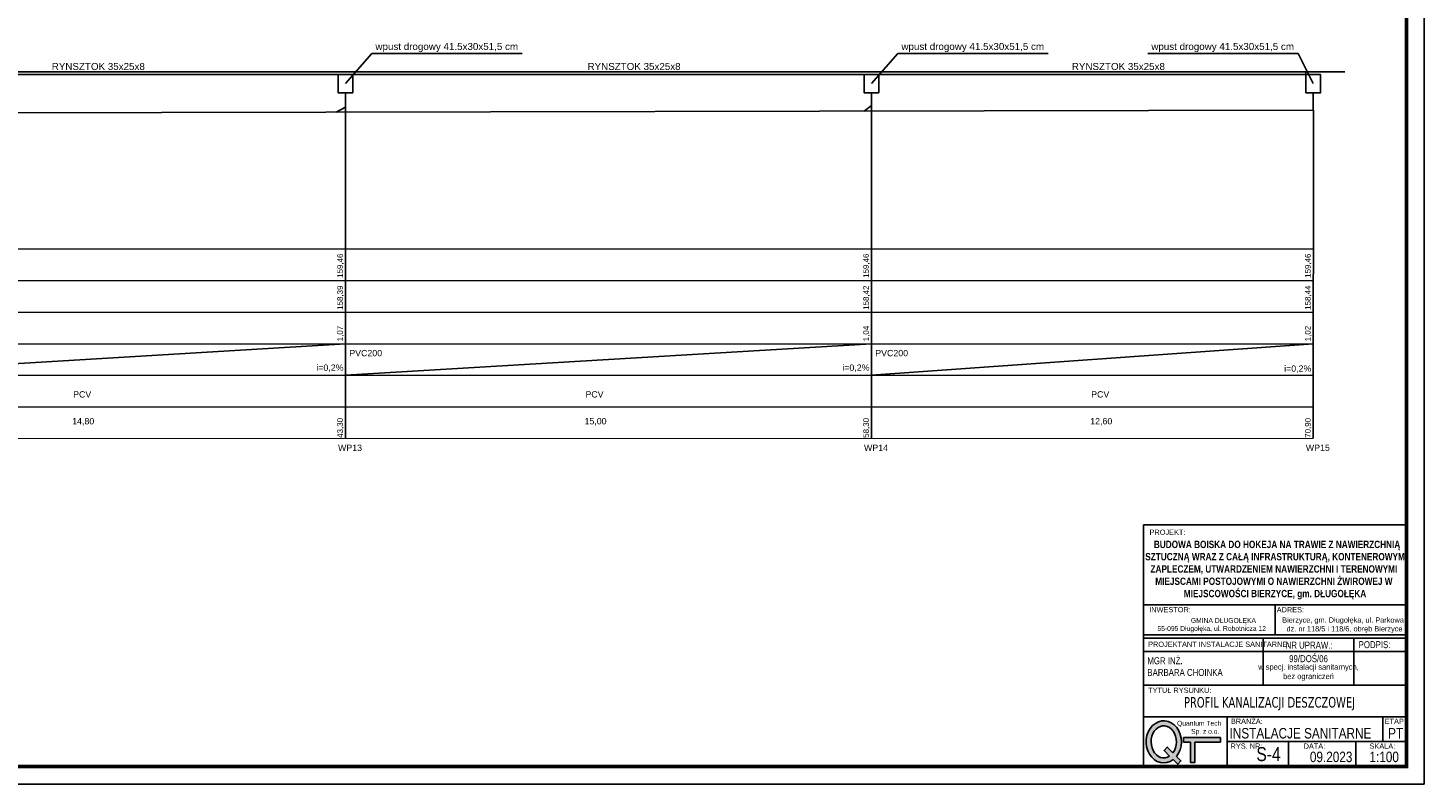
# Model space of a CAD drawing. Extents: x -118729 to -53705, y 33529 to 45095.
# Tile 22 of 83: x -72460 to -68478, y 40985 to 43140. Entities that reach past the tile are written whole.
import ezdxf

# ---------------------------------------------------------------- set-up
doc = ezdxf.new("R2010")
doc.units = 0
doc.header["$LTSCALE"] = 10
doc.header["$MEASUREMENT"] = 0
doc.linetypes.add('CONTINOUS', pattern=[0])
doc.layers.get('0').update_dxf_attribs({"color": 9, "linetype": 'CONTINUOUS'})
doc.layers.add('S-deszcz', color=96, linetype='CONTINUOUS')
doc.layers.add('S-deszczowka', color=94, linetype='CONTINUOUS')
doc.layers.add('S-kanaliza', color=210, linetype='CONTINUOUS', lineweight=35)
doc.layers.add('S_TAB_RZĘDNYCH', color=9, linetype='CONTINUOUS', lineweight=13)
doc.styles.add('100', font='arial.ttf', dxfattribs={"height": 15})
doc.styles.add('PS-opis-bg', font='txt', dxfattribs={"width": 0.8})
doc.styles.add('ROMANS', font='arial.ttf', dxfattribs={"height": 20})

# ---------------------------------------------------------------- blocks, each defined once
blk = doc.blocks.new('zw$C8BF')
h = blk.add_hatch(color=256)
edge = h.paths.add_edge_path()
edge.add_line((6.45, 1.06), (7.51, 0))
edge.add_line((7.51, 0), (8.29, 0.78))
edge.add_line((8.29, 0.78), (7.24, 1.83))
edge.add_ellipse((4.2, 5.28), major_axis=(0, 5), ratio=0.84, start_angle=226.3587, end_angle=572.4392)
edge = h.paths.add_edge_path(flags=16)
edge.add_line((4.26, 3.25), (5.6, 1.92))
edge.add_ellipse((4.2, 5.28), major_axis=(0, -3.8), ratio=0.789474, start_angle=-313.1631, end_angle=27.7397, ccw=False)
edge.add_line((6.39, 2.68), (5.04, 4.03))
edge.add_line((5.04, 4.03), (4.26, 3.25))
blk.add_hatch(color=256).paths.add_polyline_path([(8.92, 6.29), (8.92, 5.23), (10.55, 5.23), (10.55, 0.42), (11.6, 0.42), (11.6, 5.23), (17.67, 5.23), (17.67, 6.29)])
for points in [[(6.39, 2.68), (5.04, 4.03), (4.26, 3.25), (5.6, 1.92)], [(11.6, 5.23), (17.67, 5.23), (17.67, 6.29), (8.92, 6.29), (8.92, 5.23), (10.55, 5.23)], [(10.55, 5.23), (10.55, 0.42), (11.6, 0.42), (11.6, 5.23)], [(6.45, 1.06), (7.51, 0), (8.29, 0.78), (7.24, 1.83)]]:
    blk.add_lwpolyline(points)
for major_axis, ratio, start_param, end_param in [((0, 5), 0.84, 3.950705, 9.990949), ((0, 3.8), 0.789474, 3.95905, 9.908927)]:
    blk.add_ellipse((4.2, 5.28), major_axis=major_axis, ratio=ratio, start_param=start_param, end_param=end_param)
at = {"insert": (6.89, 10.28), "char_height": 1.15, "width": 10.7802, "attachment_point": 1}
blk.add_mtext('{\\f@MS UI Gothic|b0|i0|c238|p34;\\W1.11329; }{\\f@MS UI Gothic|b0|i0|c238|p34;Quantum Tech }\\P{\\f@MS UI Gothic|b0|i0|c238|p34;\\W8.89534; }{\\f@MS UI Gothic|b0|i0|c238|p34;Sp. z o.o.}', dxfattribs=at)

msp = doc.modelspace()

# ---------------------------------------------------------------- linework, layer by layer
for p, q in [((-68478.23, 45094.66), (-68478.23, 40984.93)), ((-69278.23, 41723.47), (-68528.23, 41723.47)), ((-68528.23, 41723.47), (-69278.23, 41723.47)), ((-69278.23, 41723.47), (-69278.23, 41034.93)), ((-68528.23, 41034.93), (-68528.23, 41723.47)), ((-69278.23, 41496.18), (-68528.23, 41496.18)), ((-68903.23, 41496.18), (-68903.23, 41410.52)), ((-69278.23, 41410.52), (-68528.23, 41410.52)), ((-69278.23, 41400.52), (-68528.23, 41400.52)), ((-69278.23, 41400.52), (-68528.23, 41400.52)), ((-69278.23, 41400.52), (-68528.23, 41400.52)), ((-69278.23, 41400.52), (-68528.23, 41400.52)), ((-69278.23, 41400.52), (-68528.23, 41400.52)), ((-69278.23, 41400.52), (-68528.23, 41400.52)), ((-69278.23, 41400.52), (-68528.23, 41400.52)), ((-69278.23, 41400.52), (-68528.23, 41400.52)), ((-69278.23, 41400.52), (-68528.23, 41400.52)), ((-69278.23, 41400.52), (-68528.23, 41400.52)), ((-68937.43, 41400.52), (-68937.43, 41400.52)), ((-68937.43, 41266.68), (-68937.43, 41400.52)), ((-68678.16, 41400.52), (-68678.16, 41400.52)), ((-68678.16, 41266.68), (-68678.16, 41400.52)), ((-69278.23, 41362.42), (-68528.23, 41362.42)), ((-69278.23, 41266.68), (-68528.23, 41266.68)), ((-69278.23, 41266.68), (-68528.23, 41266.68)), ((-69278.23, 41266.68), (-68528.23, 41266.68)), ((-69278.23, 41266.68), (-68528.23, 41266.68)), ((-69278.23, 41266.68), (-68528.23, 41266.68)), ((-69278.23, 41266.68), (-68528.23, 41266.68)), ((-69278.23, 41266.68), (-68528.23, 41266.68)), ((-69278.23, 41266.68), (-68528.23, 41266.68)), ((-69278.23, 41266.68), (-68528.23, 41266.68)), ((-69278.23, 41266.68), (-68528.23, 41266.68)), ((-69278.23, 41266.68), (-68528.23, 41266.68)), ((-69278.23, 41266.68), (-68528.23, 41266.68)), ((-69278.23, 41266.68), (-68528.23, 41266.68)), ((-69278.23, 41266.68), (-68528.23, 41266.68)), ((-69278.23, 41266.68), (-68528.23, 41266.68)), ((-69278.23, 41266.68), (-68528.23, 41266.68)), ((-69278.23, 41266.68), (-68528.23, 41266.68)), ((-69278.23, 41266.68), (-68528.23, 41266.68)), ((-69278.23, 41266.68), (-68528.23, 41266.68)), ((-68937.43, 41266.68), (-68937.43, 41266.68)), ((-68678.16, 41266.68), (-68678.16, 41266.68)), ((-69278.23, 41176.68), (-68528.23, 41176.68)), ((-69278.23, 41176.68), (-68528.23, 41176.68)), ((-69278.23, 41176.68), (-68528.23, 41176.68)), ((-69040.05, 41034.93), (-69040.05, 41176.68)), ((-68595.67, 41105.8), (-68595.67, 41176.68)), ((-69040.05, 41105.8), (-68528.23, 41105.8)), ((-68864.99, 41034.93), (-68864.99, 41105.8)), ((-68672.54, 41034.93), (-68672.54, 41105.8)), ((-69278.23, 41034.93), (-68528.23, 41034.93)), ((-69278.23, 41034.93), (-68528.23, 41034.93)), ((-69278.23, 41034.93), (-68528.23, 41034.93)), ((-69278.23, 41034.93), (-68528.23, 41034.93)), ((-69278.23, 41034.93), (-68528.23, 41034.93)), ((-69278.23, 41034.93), (-68528.23, 41034.93)), ((-68478.23, 40984.93), (-76539.34, 40984.93))]:
    msp.add_line(p, q)
at = {"const_width": 10}
msp.add_lwpolyline([(-68528.23, 41034.93), (-76439.34, 41034.93), (-76439.34, 45044.66), (-68528.23, 45044.66)], close=True, dxfattribs=at)
at = {"layer": 'S-deszcz', "color": 7, "linetype": 'CONTINOUS', "ltscale": 3}
for p, q in [((-71479.03, 43066.96), (-71554.3, 42981.19)), ((-71479.03, 43066.96), (-71050.47, 43066.96)), ((-69979.03, 43066.96), (-70054.3, 42981.19)), ((-69979.03, 43066.96), (-69550.47, 43066.96)), ((-69266.32, 43066.96), (-68837.76, 43066.96)), ((-68837.76, 43066.96), (-68794.3, 42981.19)), ((-68815.05, 43014.94), (-68704.6, 43014.94)), ((-73034.3, 42149.95), (-71554.3, 42239.95)), ((-71554.3, 42149.95), (-70054.3, 42239.95)), ((-70054.3, 42149.95), (-68794.3, 42239.95))]:
    msp.add_line(p, q, dxfattribs=at)
at = {"layer": 'S-deszcz', "linetype": 'CONTINOUS', "ltscale": 3}
for p, q in [((-71554.3, 42955.44), (-71554.3, 42914.62)), ((-70054.3, 42955.44), (-70054.3, 42918.87)), ((-68794.3, 42955.44), (-68794.3, 42905.44)), ((-68794.3, 42905.44), (-75854.3, 42890.94)), ((-71554.3, 42914.62), (-71580.82, 42899.71)), ((-70054.3, 42918.87), (-70075.04, 42902.81))]:
    msp.add_line(p, q, dxfattribs=at)
for points in [[(-71575.05, 43006.94), (-71533.55, 43006.94), (-71533.55, 42955.44), (-71575.05, 42955.44)], [(-70075.05, 43006.94), (-70033.55, 43006.94), (-70033.55, 42955.44), (-70075.05, 42955.44)], [(-68815.05, 43006.94), (-68773.55, 43006.94), (-68773.55, 42955.44), (-68815.05, 42955.44)]]:
    msp.add_lwpolyline(points, close=True, dxfattribs=at)
at = {"layer": 'S-deszczowka', "linetype": 'CONTINOUS', "ltscale": 3}
for p, q in [((-75804.3, 43014.94), (-68815.05, 43014.94)), ((-75804.3, 43006.94), (-68815.05, 43006.94)), ((-68815.05, 43006.94), (-68815.05, 43014.94))]:
    msp.add_line(p, q, dxfattribs=at)
at = {"layer": 'S-deszczowka', "color": 7, "linetype": 'CONTINOUS', "ltscale": 3}
for p, q in [((-71554.3, 41970.58), (-71554.3, 42914.62)), ((-70054.3, 41970.58), (-70054.3, 42918.87)), ((-68794.3, 41970.56), (-68793.86, 42905.44))]:
    msp.add_line(p, q, dxfattribs=at)
at = {"layer": 'S_TAB_RZĘDNYCH', "color": 7}
for p, q in [((-76236.51, 42509.95), (-68794.3, 42509.95)), ((-76141.51, 42509.95), (-68794.3, 42509.95)), ((-76236.51, 42419.95), (-68794.3, 42419.95)), ((-76236.51, 42329.95), (-68794.3, 42329.95)), ((-76236.51, 42239.95), (-68794.3, 42239.95)), ((-76236.51, 42149.95), (-68794.3, 42149.95)), ((-76236.51, 42059.95), (-68794.3, 42059.95)), ((-76236.51, 41969.91), (-68794.3, 41970.56))]:
    msp.add_line(p, q, dxfattribs=at)

# ---------------------------------------------------------------- block references
at = {"xscale": 12, "yscale": 12, "zscale": 12}
msp.add_blockref('zw$C8BF', (-69271.03, 41041.74), dxfattribs=at)

# ---------------------------------------------------------------- texts
at = {"style": 'PS-opis-bg'}
for s, insert, char_height, width, attachment_point in [('{\\fArial|b1|i0|c128|p34;\\W2.57821; }{\\fArial|b1|i0|c128|p34;\\H1.16667x;BUDOWA BOISKA DO HOKEJA NA TRAWIE Z NAWIERZCHNIĄ }{\\fArial|b1|i0|c128|p34;\\W2.57821; }{\\fArial|b1|i0|c128|p34;\\H1.16667x;SZTUCZNĄ WRAZ Z CAŁĄ INFRASTRUKTURĄ, KONTENEROWYM }{\\fArial|b1|i0|c128|p34;\\W2.57821; }{\\fArial|b1|i0|c128|p34;\\H1.16667x;ZAPLECZEM, UTWARDZENIEM NAWIERZCHNI I TERENOWYMI }{\\fArial|b1|i0|c128|p34;\\W2.57821; }{\\fArial|b1|i0|c128|p34;\\H1.16667x;MIEJSCAMI POSTOJOWYMI O NAWIERZCHNI ŻWIROWEJ W }{\\fArial|b1|i0|c128|p34;\\W2.57821; }{\\fArial|b1|i0|c128|p34;\\H1.16667x;MIEJSCOWOŚCI BIERZYCE, gm. DŁUGOŁĘKA}', (-68903.23, 41594.76), 18, 750, 5), ('{\\fArial|b0|i0|c238|p34;PROJEKT:}', (-69261.09, 41710.25), 15, 303.3629, 1), ('{\\fArial|b0|i0|c238|p34;INWESTOR:\\P}', (-69262.07, 41489.47), 15, 303.3629, 1), ('{\\fArial|b0|i0|c238|p34;ADRES:}', (-68898.43, 41489.25), 15, 303.3629, 1), ('{\\fArial|b0|i0|c238|p34;PROJEKTANT INSTALACJE SANITARNE:}', (-69265.11, 41390.91), 15, 342.5322, 1), ('{\\fArial|b0|i0|c238|p34;NR UPRAW.:}', (-68873.05, 41390.91), 20, 166.5345, 1), ('{\\fArial|b0|i0|c238|p34;PODPIS:}', (-68664.83, 41392.31), 20, 166.5345, 1), ('{\\fArial|b0|i0|c238|p34;MGR INŻ. \\PBARBARA CHOINKA}', (-69267.41, 41346.42), 20, 659.9086, 1), ('{\\fArial|b0|i0|c238|p34;w specj. instalacji sanitarnych, }{\\fArial|b0|i0|c238|p34;bez ograniczeń}', (-68807.8, 41302.93), 16, 259.2699, 5), ('{\\fArial|b0|i0|c238|p34;99/DOŚ/06}', (-68807.8, 41342.16), 20, 259.2699, 5), ('{\\fArial|b0|i0|c238|p34;TYTUŁ RYSUNKU:}', (-69265.11, 41259.77), 15, 303.3629, 1), ('{\\fTahoma|b0|i0|c238|p34;PROFIL KANALIZACJI DESZCZOWEJ}', (-69162.99, 41233.02), 30, 892.1281, 1), ('{\\fArial|b0|i0|c238|p34;BRANŻA:}', (-69029.13, 41171.47), 15, 140.791, 1), ('{\\fArial|b0|i0|c238|p34;ETAP:}', (-68590.56, 41171.47), 15, 55.8302, 1), ('{\\fArial|b0|i0|c238|p34;INSTALACJE SANITARNE}', (-69032.9, 41144.74), 30, 437.225, 1), ('{\\fArial|b0|i0|c238|p34;PT}', (-68580.85, 41144.74), 30, 291.2258, 1), ('{\\fArial|b0|i0|c238|p34;RYS. NR:}', (-69030.08, 41100.6), 15, 140.791, 1), ('{\\fArial|b0|i0|c238|p34;S-4}', (-68921.8, 41070.05), 40, 111.0738, 5), ('{\\fArial|b0|i0|c238|p34;DATA:}', (-68821.68, 41100.6), 15, 78.879, 1), ('{\\fArial|b0|i0|c238|p34;SKALA:}', (-68633.81, 41100.6), 15, 78.879, 1), ('{\\fArial|b0|i0|c238|p34;09.2023}', (-68803.88, 41077.38), 30, 122.7148, 1), ('{\\fArial|b0|i0|c238|p34;1:100}', (-68633.95, 41077.38), 30, 122.7148, 1)]:
    msp.add_mtext(s, dxfattribs=dict(at, insert=insert, char_height=char_height, width=width, attachment_point=attachment_point))
at = {"char_height": 15, "width": 375, "attachment_point": 5}
for s, insert in [('{\\fArial|b0|i0|c238|p34;\\W6.91947;  }{\\A1;\\fArial|b0|i0|c238|p34;\\H0.91667x;GMINA DŁUGOŁĘKA}\\P{\\fArial|b0|i0|c238|p34;\\W2.34509; }{\\A1;\\fArial|b0|i0|c238|p34;\\H0.91667x;55-095 Długołęka, ul. Robotnicza 12}', (-69090.73, 41437.74)), ('{\\fArial|b0|i0|c238|p34;\\W2.17542; }{\\fArial|b0|i0|c238|p34;Bierzyce, gm. Długołęka, ul. Parkowa}\\P{\\fArial|b0|i0|c238|p34;\\W3.63939; }{\\A1;\\fArial|b0|i0|c238|p34;dz. nr 118/5 i 118/6, obręb Bierzyce}', (-68715.73, 41437.74))]:
    msp.add_mtext(s, dxfattribs=dict(at, insert=insert))
at = {"layer": 'S-deszcz', "color": 7, "linetype": 'CONTINOUS', "ltscale": 3, "char_height": 20, "width": 404.7284, "attachment_point": 1, "style": 'ROMANS'}
for s, insert in [('wpust drogowy 41.5x30x51,5 cm', (-71468.75, 43097.17)), ('wpust drogowy 41.5x30x51,5 cm', (-69968.75, 43097.17)), ('wpust drogowy 41.5x30x51,5 cm', (-69256.04, 43097.17)), ('RYNSZTOK 35x25x8', (-72391.84, 43040.22)), ('RYNSZTOK 35x25x8', (-70863.94, 43040.22)), ('RYNSZTOK 35x25x8', (-69482.84, 43040.22))]:
    msp.add_mtext(s, dxfattribs=dict(at, insert=insert))
at = {"layer": 'S-kanaliza', "color": 7, "style": '100'}
for s, p in [('159,46', (-71561.59, 42427.68)), ('159,46', (-70061.59, 42427.68)), ('159,46', (-68801.59, 42427.68)), ('158,39', (-71561.59, 42336.51)), ('158,42', (-70061.59, 42336.51)), ('158,44', (-68801.59, 42336.51)), ('1,07', (-71561.59, 42246.96)), ('1,04', (-70061.59, 42246.96)), ('1,02', (-68801.59, 42246.96)), ('43,30', (-71561.59, 41971.79)), ('58,30', (-70061.59, 41971.79)), ('70,90', (-68801.59, 41971.79))]:
    msp.add_text(s, height=16.2, rotation=90, dxfattribs=at).set_placement(p)
for s, p in [('PVC200', (-71543.33, 42204.34)), ('PVC200', (-70043.33, 42204.34)), ('i=0,2%%%', (-71637.34, 42162.75)), ('i=0,2%%%', (-70137.34, 42162.75)), ('i=0,2%%%', (-68877.26, 42160.06)), ('PCV', (-72330.87, 42086.62)), ('PCV', (-70869.84, 42086.62)), ('PCV', (-69427.62, 42086.62)), ('14,80', (-72333.53, 42010.16)), ('15,00', (-70872.5, 42010.16)), ('12,60', (-69430.29, 42010.16)), ('WP13', (-71575.42, 41934.44)), ('WP14', (-70075.42, 41934.44)), ('WP15', (-68815.42, 41934.44))]:
    msp.add_text(s, height=18, dxfattribs=at).set_placement(p)

doc.saveas('drawing.dxf')
